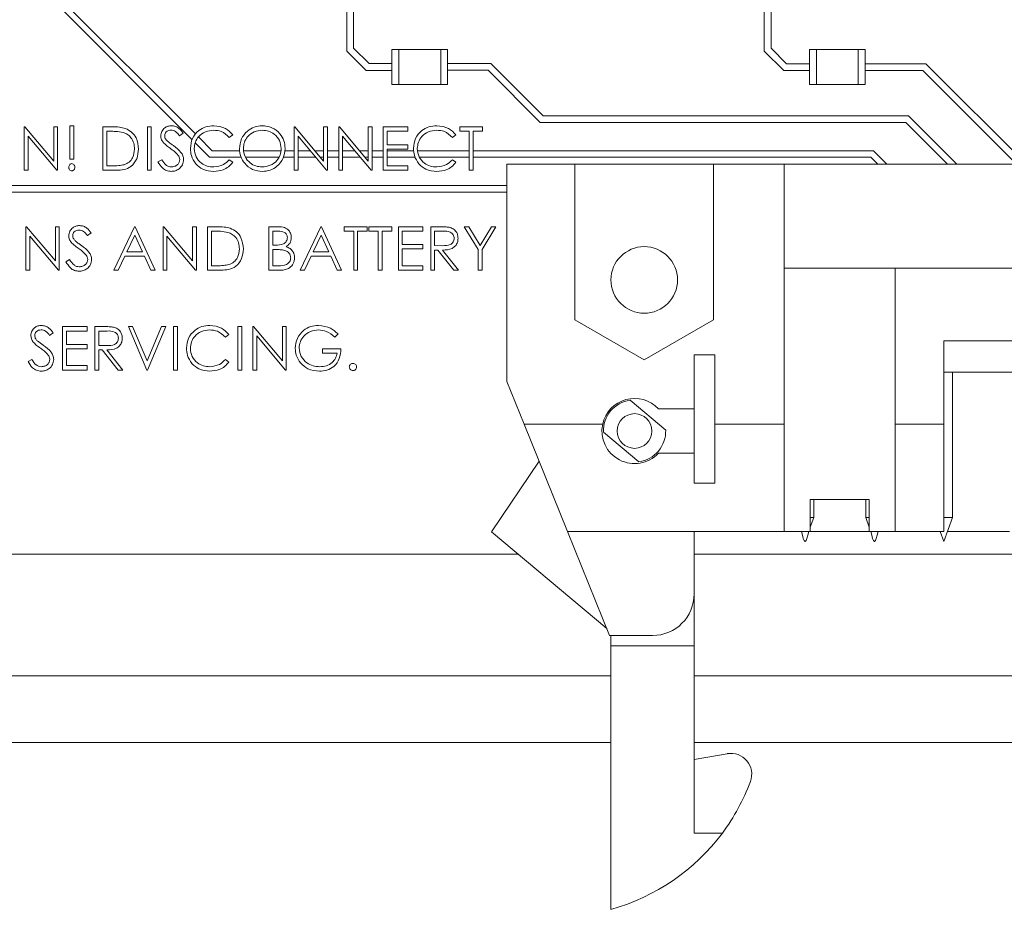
# Paper-space layout '5' of a CAD drawing. Header units: inches. Extents: x 1 to 109, y 1 to 85.
# Tile 12 of 26: x 46.17 to 48.19, y 61.74 to 63.56. Entities that reach past the tile are written whole.
import ezdxf

# ---------------------------------------------------------------- set-up
doc = ezdxf.new("R2010")
doc.units = ezdxf.units.IN
doc.header["$MEASUREMENT"] = 0

psp = doc.layouts.new('5')

# ---------------------------------------------------------------- linework, layer by layer
at = {"color": 7, "linetype": 'Continuous', "lineweight": 15, "ltscale": 5}
for p, q in [((46.84, 63.8368), (46.84, 63.4975)), ((47.6971, 63.8368), (47.6971, 63.4975)), ((46.5228, 63.3153), (46.2372, 63.601)), ((46.5304, 63.3266), (46.2427, 63.6143)), ((46.8542, 63.5034), (46.8542, 63.6005)), ((47.7109, 63.5032), (47.7109, 63.601)), ((46.84, 63.4975), (46.8799, 63.4576)), ((46.8858, 63.4719), (46.8542, 63.5034)), ((46.9328, 63.4291), (46.9328, 63.5005)), ((46.9328, 63.5005), (46.9471, 63.5005)), ((46.9471, 63.5005), (46.9471, 63.4291)), ((47.0328, 63.5005), (46.9471, 63.5005)), ((47.0328, 63.4291), (47.0328, 63.5005)), ((47.0471, 63.5005), (47.0328, 63.5005)), ((47.0471, 63.5005), (47.0471, 63.4291)), ((47.6971, 63.4975), (47.737, 63.4576)), ((47.7427, 63.4714), (47.7109, 63.5032)), ((47.79, 63.4291), (47.79, 63.5005)), ((47.79, 63.5005), (47.8042, 63.5005)), ((47.8042, 63.5005), (47.8042, 63.4291)), ((47.89, 63.5005), (47.8042, 63.5005)), ((47.89, 63.4291), (47.89, 63.5005)), ((47.9042, 63.5005), (47.89, 63.5005)), ((47.9042, 63.5005), (47.9042, 63.4291)), ((46.8799, 63.4576), (46.9328, 63.4576)), ((46.9328, 63.4719), (46.8858, 63.4719)), ((47.1358, 63.4719), (47.0471, 63.4719)), ((47.0471, 63.4582), (47.1301, 63.4582)), ((47.1301, 63.4582), (47.2372, 63.351)), ((47.2429, 63.3648), (47.1358, 63.4719)), ((47.737, 63.4576), (47.79, 63.4576)), ((47.79, 63.4714), (47.7427, 63.4714)), ((48.0284, 63.4714), (47.9042, 63.4714)), ((47.9042, 63.4576), (48.0227, 63.4576)), ((48.0227, 63.4576), (48.215, 63.2653)), ((48.2345, 63.2653), (48.0284, 63.4714)), ((46.9328, 63.4291), (46.9471, 63.4291)), ((46.9471, 63.4291), (47.0328, 63.4291)), ((47.0471, 63.4291), (47.0328, 63.4291)), ((47.79, 63.4291), (47.8042, 63.4291)), ((47.8042, 63.4291), (47.89, 63.4291)), ((47.9042, 63.4291), (47.89, 63.4291)), ((47.9929, 63.3648), (47.2429, 63.3648)), ((48.0924, 63.2653), (47.9929, 63.3648)), ((46.1779, 63.3419), (46.1796, 63.3419)), ((46.1779, 63.2527), (46.1779, 63.3419)), ((46.1796, 63.3419), (46.2386, 63.2717)), ((46.2386, 63.2717), (46.2386, 63.3419)), ((46.2386, 63.3419), (46.2466, 63.3419)), ((46.2466, 63.3419), (46.2466, 63.2527)), ((46.2718, 63.2756), (46.2718, 63.3442)), ((46.2718, 63.3442), (46.2798, 63.3442)), ((46.2798, 63.3442), (46.2798, 63.2756)), ((46.3393, 63.3419), (46.3574, 63.3419)), ((46.3393, 63.2527), (46.3393, 63.3419)), ((46.4309, 63.3419), (46.4389, 63.3419)), ((46.4309, 63.2527), (46.4309, 63.3419)), ((46.4389, 63.3419), (46.4389, 63.2527)), ((46.732, 63.2527), (46.732, 63.3419)), ((46.732, 63.3419), (46.7336, 63.3419)), ((46.7336, 63.3419), (46.7926, 63.2717)), ((46.7926, 63.2717), (46.7926, 63.3419)), ((46.7926, 63.3419), (46.8006, 63.3419)), ((46.8006, 63.3419), (46.8006, 63.2527)), ((46.8235, 63.2527), (46.8235, 63.3419)), ((46.8235, 63.3419), (46.8252, 63.3419)), ((46.8252, 63.3419), (46.8842, 63.2717)), ((46.8842, 63.3419), (46.8922, 63.3419)), ((46.8842, 63.2717), (46.8842, 63.3419)), ((46.8922, 63.3419), (46.8922, 63.2527)), ((46.9151, 63.3419), (46.9655, 63.3419)), ((46.9151, 63.2527), (46.9151, 63.3419)), ((46.9655, 63.3419), (46.9655, 63.3328)), ((47.0719, 63.3328), (47.0719, 63.3419)), ((47.0719, 63.3419), (47.1189, 63.3419)), ((47.1189, 63.3419), (47.1189, 63.3328)), ((47.2372, 63.351), (47.9872, 63.351)), ((47.9872, 63.351), (48.0729, 63.2653)), ((46.2448, 63.2527), (46.1859, 63.3228)), ((46.1859, 63.3228), (46.1859, 63.2527)), ((46.3536, 63.3328), (46.3473, 63.3328)), ((46.3473, 63.3328), (46.3473, 63.2618)), ((46.5042, 63.3291), (46.4969, 63.3236)), ((46.5641, 63.2929), (46.5358, 63.3213)), ((46.606, 63.3256), (46.599, 63.3202)), ((46.7988, 63.2527), (46.74, 63.3228)), ((46.74, 63.3228), (46.74, 63.2527)), ((46.8315, 63.3228), (46.8315, 63.2527)), ((46.8904, 63.2527), (46.8315, 63.3228)), ((46.9231, 63.3328), (46.9231, 63.3053)), ((46.9655, 63.3328), (46.9231, 63.3328)), ((47.0639, 63.3256), (47.0569, 63.3202)), ((47.0914, 63.3328), (47.0719, 63.3328)), ((47.0914, 63.2527), (47.0914, 63.3328)), ((47.1189, 63.3328), (47.0994, 63.3328)), ((47.0994, 63.3328), (47.0994, 63.2527)), ((46.5586, 63.2795), (46.5291, 63.3091)), ((46.9231, 63.3053), (46.9655, 63.3053)), ((46.9655, 63.2962), (46.9231, 63.2962)), ((46.9231, 63.2962), (46.9231, 63.2618)), ((46.9655, 63.3053), (46.9655, 63.2962)), ((46.2798, 63.2756), (46.2718, 63.2756)), ((46.4526, 63.2699), (46.4602, 63.2744)), ((46.6233, 63.2795), (46.5586, 63.2795)), ((46.6204, 63.2929), (46.5641, 63.2929)), ((46.599, 63.2744), (46.606, 63.2691)), ((46.7049, 63.2929), (46.6287, 63.2929)), ((46.7007, 63.2795), (46.6324, 63.2795)), ((46.732, 63.2795), (46.7099, 63.2795)), ((46.732, 63.2929), (46.7127, 63.2929)), ((46.7651, 63.2929), (46.74, 63.2929)), ((46.7763, 63.2795), (46.74, 63.2795)), ((46.7926, 63.2929), (46.7748, 63.2929)), ((46.7926, 63.2795), (46.786, 63.2795)), ((46.8235, 63.2929), (46.8006, 63.2929)), ((46.8235, 63.2795), (46.8006, 63.2795)), ((46.8566, 63.2929), (46.8315, 63.2929)), ((46.8678, 63.2795), (46.8315, 63.2795)), ((46.8842, 63.2929), (46.8664, 63.2929)), ((46.8842, 63.2795), (46.8776, 63.2795)), ((46.9151, 63.2929), (46.8922, 63.2929)), ((46.9151, 63.2795), (46.8922, 63.2795)), ((46.9771, 63.2929), (46.9231, 63.2929)), ((46.9801, 63.2795), (46.9231, 63.2795)), ((47.0914, 63.2929), (46.9851, 63.2929)), ((47.0914, 63.2795), (46.9892, 63.2795)), ((47.0569, 63.2744), (47.0639, 63.2691)), ((47.9213, 63.2929), (47.0994, 63.2929)), ((47.9158, 63.2795), (47.0994, 63.2795)), ((47.9158, 63.2795), (47.93, 63.2653)), ((47.9213, 63.2929), (47.9488, 63.2653)), ((46.3473, 63.2618), (46.3576, 63.2618)), ((46.9231, 63.2618), (46.9655, 63.2618)), ((46.9655, 63.2618), (46.9655, 63.2527)), ((47.1688, 62.8189), (47.1688, 63.2653)), ((47.1688, 63.2653), (47.3083, 63.2653)), ((47.3083, 63.2653), (47.3083, 62.9455)), ((47.3083, 63.2653), (47.593, 63.2653)), ((47.593, 62.9455), (47.593, 63.2653)), ((47.593, 63.2653), (47.7381, 63.2653)), ((47.7381, 63.2653), (47.7381, 62.7316)), ((47.7381, 63.2653), (48.6775, 63.2653)), ((46.1859, 63.2527), (46.1779, 63.2527)), ((46.2466, 63.2527), (46.2448, 63.2527)), ((46.367, 63.2527), (46.3393, 63.2527)), ((46.4389, 63.2527), (46.4309, 63.2527)), ((46.74, 63.2527), (46.732, 63.2527)), ((46.8006, 63.2527), (46.7988, 63.2527)), ((46.8315, 63.2527), (46.8235, 63.2527)), ((46.8922, 63.2527), (46.8904, 63.2527)), ((46.9655, 63.2527), (46.9151, 63.2527)), ((47.0994, 63.2527), (47.0914, 63.2527)), ((45.957, 63.2214), (47.1688, 63.2214)), ((45.9515, 63.2081), (47.1688, 63.2081)), ((46.1814, 63.0476), (46.1814, 63.1369)), ((46.1814, 63.1369), (46.183, 63.1369)), ((46.183, 63.1369), (46.242, 63.0666)), ((46.242, 63.0666), (46.242, 63.1369)), ((46.242, 63.1369), (46.25, 63.1369)), ((46.25, 63.1369), (46.25, 63.0476)), ((46.3622, 63.0476), (46.4046, 63.1369)), ((46.4046, 63.1369), (46.4057, 63.1369)), ((46.4057, 63.1369), (46.4469, 63.0476)), ((46.463, 63.1369), (46.4646, 63.1369)), ((46.463, 63.0476), (46.463, 63.1369)), ((46.4646, 63.1369), (46.5236, 63.0666)), ((46.5236, 63.0666), (46.5236, 63.1369)), ((46.5236, 63.1369), (46.5316, 63.1369)), ((46.5316, 63.1369), (46.5316, 63.0476)), ((46.5545, 63.0476), (46.5545, 63.1369)), ((46.5545, 63.1369), (46.5726, 63.1369)), ((46.6804, 63.1369), (46.6979, 63.1369)), ((46.6804, 63.0476), (46.6804, 63.1369)), ((46.7445, 63.0476), (46.7869, 63.1369)), ((46.7869, 63.1369), (46.788, 63.1369)), ((46.788, 63.1369), (46.8293, 63.0476)), ((46.835, 63.1277), (46.835, 63.1369)), ((46.835, 63.1369), (46.8819, 63.1369)), ((46.8819, 63.1369), (46.8819, 63.1277)), ((46.8853, 63.1369), (46.9323, 63.1369)), ((46.8853, 63.1277), (46.8853, 63.1369)), ((46.9323, 63.1369), (46.9323, 63.1277)), ((46.946, 63.1369), (46.9964, 63.1369)), ((46.946, 63.0476), (46.946, 63.1369)), ((46.9964, 63.1369), (46.9964, 63.1277)), ((47.0124, 63.1369), (47.0303, 63.1369)), ((47.0124, 63.0476), (47.0124, 63.1369)), ((47.0811, 63.1369), (47.0903, 63.1369)), ((47.1097, 63.0901), (47.0811, 63.1369)), ((47.0903, 63.1369), (47.1137, 63.0985)), ((47.1137, 63.0985), (47.1372, 63.1369)), ((47.1463, 63.1369), (47.1177, 63.0901)), ((47.1372, 63.1369), (47.1463, 63.1369)), ((46.2482, 63.0476), (46.1894, 63.1177)), ((46.1894, 63.1177), (46.1894, 63.0476)), ((46.3153, 63.1241), (46.308, 63.1186)), ((46.4051, 63.1195), (46.3889, 63.0854)), ((46.4208, 63.0854), (46.4051, 63.1195)), ((46.5298, 63.0476), (46.471, 63.1177)), ((46.471, 63.1177), (46.471, 63.0476)), ((46.5688, 63.1277), (46.5625, 63.1277)), ((46.5625, 63.1277), (46.5625, 63.0568)), ((46.6993, 63.1277), (46.6885, 63.1277)), ((46.6885, 63.1277), (46.6885, 63.0991)), ((46.7874, 63.1195), (46.7712, 63.0854)), ((46.8031, 63.0854), (46.7874, 63.1195)), ((46.8544, 63.1277), (46.835, 63.1277)), ((46.8544, 63.0476), (46.8544, 63.1277)), ((46.8819, 63.1277), (46.8624, 63.1277)), ((46.8624, 63.1277), (46.8624, 63.0476)), ((46.9048, 63.1277), (46.8853, 63.1277)), ((46.9048, 63.0476), (46.9048, 63.1277)), ((46.9128, 63.1277), (46.9128, 63.0476)), ((46.9323, 63.1277), (46.9128, 63.1277)), ((46.954, 63.1277), (46.954, 63.1003)), ((46.9964, 63.1277), (46.954, 63.1277)), ((47.0372, 63.1277), (47.0204, 63.1277)), ((47.0204, 63.1277), (47.0204, 63.098)), ((46.6885, 63.0991), (46.6938, 63.0991)), ((46.954, 63.1003), (46.9964, 63.1003)), ((46.9964, 63.1003), (46.9964, 63.0911)), ((47.0204, 63.098), (47.0368, 63.0979)), ((46.3845, 63.0762), (46.371, 63.0476)), ((46.425, 63.0762), (46.3845, 63.0762)), ((46.3889, 63.0854), (46.4208, 63.0854)), ((46.4382, 63.0476), (46.425, 63.0762)), ((46.6885, 63.09), (46.6885, 63.0568)), ((46.6938, 63.09), (46.6885, 63.09)), ((46.7669, 63.0762), (46.7533, 63.0476)), ((46.8073, 63.0762), (46.7669, 63.0762)), ((46.7712, 63.0854), (46.8031, 63.0854)), ((46.8205, 63.0476), (46.8073, 63.0762)), ((46.954, 63.0911), (46.954, 63.0568)), ((46.9964, 63.0911), (46.954, 63.0911)), ((47.0269, 63.0888), (47.0204, 63.0888)), ((47.0204, 63.0888), (47.0204, 63.0476)), ((47.0597, 63.0476), (47.0269, 63.0888)), ((47.0368, 63.0888), (47.0696, 63.0476)), ((47.1097, 63.0476), (47.1097, 63.0901)), ((47.1177, 63.0901), (47.1177, 63.0476)), ((46.2638, 63.0648), (46.2713, 63.0694)), ((46.5625, 63.0568), (46.5728, 63.0568)), ((46.6885, 63.0568), (46.6999, 63.0568)), ((46.954, 63.0568), (46.9964, 63.0568)), ((46.9964, 63.0568), (46.9964, 63.0476)), ((47.9658, 63.0518), (47.7381, 63.0518)), ((47.9658, 62.7316), (47.9658, 63.0518)), ((47.9658, 63.0518), (48.6775, 63.0518)), ((46.1894, 63.0476), (46.1814, 63.0476)), ((46.25, 63.0476), (46.2482, 63.0476)), ((46.371, 63.0476), (46.3622, 63.0476)), ((46.4469, 63.0476), (46.4382, 63.0476)), ((46.471, 63.0476), (46.463, 63.0476)), ((46.5316, 63.0476), (46.5298, 63.0476)), ((46.5822, 63.0476), (46.5545, 63.0476)), ((46.7046, 63.0476), (46.6804, 63.0476)), ((46.7533, 63.0476), (46.7445, 63.0476)), ((46.8293, 63.0476), (46.8205, 63.0476)), ((46.8624, 63.0476), (46.8544, 63.0476)), ((46.9128, 63.0476), (46.9048, 63.0476)), ((46.9964, 63.0476), (46.946, 63.0476)), ((47.0204, 63.0476), (47.0124, 63.0476)), ((47.0696, 63.0476), (47.0597, 63.0476)), ((47.1177, 63.0476), (47.1097, 63.0476)), ((46.2569, 62.8426), (46.2569, 62.9318)), ((46.2569, 62.9318), (46.3073, 62.9318)), ((46.3073, 62.9318), (46.3073, 62.9227)), ((46.3233, 62.9318), (46.3412, 62.9318)), ((46.3233, 62.8426), (46.3233, 62.9318)), ((46.4298, 62.8426), (46.392, 62.9318)), ((46.392, 62.9318), (46.4006, 62.9318)), ((46.4006, 62.9318), (46.4303, 62.8615)), ((46.4303, 62.8615), (46.4601, 62.9318)), ((46.4687, 62.9318), (46.4309, 62.8426)), ((46.4601, 62.9318), (46.4687, 62.9318)), ((46.4847, 62.9318), (46.4927, 62.9318)), ((46.4847, 62.8426), (46.4847, 62.9318)), ((46.4927, 62.9318), (46.4927, 62.8426)), ((46.6163, 62.9318), (46.6244, 62.9318)), ((46.6163, 62.8426), (46.6163, 62.9318)), ((46.6244, 62.9318), (46.6244, 62.8426)), ((46.6472, 62.9318), (46.6489, 62.9318)), ((46.6472, 62.8426), (46.6472, 62.9318)), ((46.6489, 62.9318), (46.7079, 62.8616)), ((46.7079, 62.8616), (46.7079, 62.9318)), ((46.7079, 62.9318), (46.7159, 62.9318)), ((46.7159, 62.9318), (46.7159, 62.8426)), ((47.3083, 62.9455), (47.4506, 62.8633)), ((47.4506, 62.8633), (47.593, 62.9455)), ((46.2374, 62.919), (46.2302, 62.9135)), ((46.3073, 62.9227), (46.2649, 62.9227)), ((46.2649, 62.9227), (46.2649, 62.8952)), ((46.3481, 62.9227), (46.3313, 62.9227)), ((46.3313, 62.9227), (46.3313, 62.8929)), ((46.598, 62.9155), (46.591, 62.9101)), ((46.6553, 62.9127), (46.6553, 62.8426)), ((46.7141, 62.8426), (46.6553, 62.9127)), ((46.8224, 62.9166), (46.8155, 62.9101)), ((46.2649, 62.8952), (46.3073, 62.8952)), ((46.3073, 62.8952), (46.3073, 62.8861)), ((46.3313, 62.8929), (46.3477, 62.8928)), ((48.0655, 62.9024), (48.0655, 62.7316)), ((48.3501, 62.9024), (48.0655, 62.9024)), ((46.3073, 62.8861), (46.2649, 62.8861)), ((46.2649, 62.8861), (46.2649, 62.8517)), ((46.3378, 62.8838), (46.3313, 62.8838)), ((46.3313, 62.8838), (46.3313, 62.8426)), ((46.3706, 62.8426), (46.3378, 62.8838)), ((46.3477, 62.8838), (46.3805, 62.8426)), ((46.7903, 62.8861), (46.8281, 62.8861)), ((46.7903, 62.8769), (46.7903, 62.8861)), ((46.8201, 62.8769), (46.7903, 62.8769)), ((47.5531, 62.8739), (47.5958, 62.8739)), ((47.5531, 62.8739), (47.5531, 62.7629)), ((47.5958, 62.7316), (47.5958, 62.8739)), ((46.1859, 62.8598), (46.1935, 62.8643)), ((46.2649, 62.8517), (46.3073, 62.8517)), ((46.3073, 62.8517), (46.3073, 62.8426)), ((46.591, 62.8643), (46.598, 62.859)), ((46.3073, 62.8426), (46.2569, 62.8426)), ((46.3313, 62.8426), (46.3233, 62.8426)), ((46.3805, 62.8426), (46.3706, 62.8426)), ((46.4309, 62.8426), (46.4298, 62.8426)), ((46.4927, 62.8426), (46.4847, 62.8426)), ((46.6244, 62.8426), (46.6163, 62.8426)), ((46.6553, 62.8426), (46.6472, 62.8426)), ((46.7159, 62.8426), (46.7141, 62.8426)), ((48.3501, 62.8383), (48.0655, 62.8383)), ((48.0833, 62.5395), (48.0833, 62.8383)), ((47.2041, 62.7316), (47.1688, 62.8189)), ((47.4216, 62.7808), (47.4947, 62.7194)), ((47.4797, 62.7629), (47.5531, 62.7629)), ((47.5531, 62.7629), (47.5531, 62.6718)), ((47.3654, 62.7316), (47.2041, 62.7316)), ((47.2041, 62.7316), (47.2932, 62.511)), ((47.7381, 62.7316), (47.5958, 62.7316)), ((47.5958, 62.6106), (47.5958, 62.7316)), ((47.7381, 62.7316), (47.7381, 62.511)), ((48.0655, 62.7316), (47.9658, 62.7316)), ((47.9658, 62.7316), (47.9658, 62.511)), ((48.0655, 62.511), (48.0655, 62.7316)), ((47.4398, 62.654), (47.3667, 62.7153)), ((47.5531, 62.6718), (47.4797, 62.6718)), ((47.5531, 62.6106), (47.5531, 62.6718)), ((47.137, 62.5105), (47.2348, 62.6555)), ((47.5531, 62.6106), (47.5958, 62.6106)), ((47.7915, 62.5765), (47.9125, 62.5765)), ((47.7915, 62.511), (47.7915, 62.5765)), ((47.7986, 62.5395), (47.7986, 62.5765)), ((47.9054, 62.5765), (47.9054, 62.5395)), ((47.9125, 62.5765), (47.9125, 62.511)), ((47.7915, 62.5199), (47.7986, 62.5395)), ((47.7915, 62.5395), (47.7986, 62.5395)), ((47.9054, 62.5395), (47.9125, 62.5199)), ((47.9054, 62.5395), (47.9125, 62.5395)), ((48.0655, 62.4906), (48.0833, 62.5395)), ((48.0655, 62.5395), (48.0833, 62.5395)), ((47.3737, 62.3119), (47.137, 62.5105)), ((47.5531, 62.511), (47.2932, 62.511)), ((47.2932, 62.511), (47.3795, 62.2975)), ((47.7381, 62.511), (47.5531, 62.511)), ((47.5531, 62.511), (47.5531, 62.3829)), ((47.7381, 62.511), (47.7915, 62.511)), ((47.7915, 62.511), (47.9125, 62.511)), ((47.9125, 62.511), (47.9658, 62.511)), ((48.0655, 62.511), (47.9658, 62.511)), ((48.058, 62.511), (48.0655, 62.4906)), ((48.0729, 62.511), (48.2004, 62.511)), ((47.1915, 62.4648), (44.8828, 62.4648)), ((48.8625, 62.4648), (47.5531, 62.4648)), ((47.5531, 62.3829), (47.5531, 62.2762)), ((47.4677, 62.2975), (47.3795, 62.2975)), ((47.3823, 62.2762), (47.3823, 62.2975)), ((47.3823, 61.7353), (47.3823, 62.2762)), ((47.3823, 62.2762), (47.5531, 62.2762)), ((47.5531, 62.2762), (47.5531, 61.8919)), ((47.3823, 62.0779), (41.6562, 62.0779)), ((48.8625, 62.0779), (47.5531, 62.0779)), ((47.5531, 62.0429), (47.6211, 62.0549)), ((47.5531, 61.8919), (47.6109, 61.8919))]:
    psp.add_line(p, q, dxfattribs=at)
at = {"color": 8, "linetype": 'Continuous', "lineweight": 15, "ltscale": 5}
for p, q in [((47.3823, 62.2148), (44.7748, 62.2148)), ((48.8625, 62.2148), (47.5531, 62.2148))]:
    psp.add_line(p, q, dxfattribs=at)
at = {"color": 7, "linetype": 'Continuous', "lineweight": 15, "ltscale": 25}
for centre, radius in [((47.4506, 63.0276), 0.0683), ((47.4307, 62.7174), 0.0356)]:
    psp.add_circle(centre, radius, dxfattribs=at)
for centre, radius, start, end in [((47.4307, 62.7174), 0.0669, 42.9102, 167.7155), ((47.4307, 62.7174), 0.064, 98.1897, 181.8103), ((47.4307, 62.7174), 0.0669, 167.7155, 317.0898), ((47.4307, 62.7174), 0.064, 278.1897, 1.8103), ((47.4677, 62.3829), 0.0854, 270, 0), ((47.6285, 62.0129), 0.0427, 339.599, 100), ((47.2684, 62.1468), 0.427, 323.3402, 339.599), ((47.2684, 62.1468), 0.427, 285.4788, 323.3402)]:
    psp.add_arc(centre, radius, start, end, dxfattribs=at)
at = {"color": 7, "linetype": 'Continuous', "lineweight": 15, "ltscale": 5}
for points, knots in [([(46.3574, 63.3419), (46.3627, 63.3419), (46.3723, 63.3419), (46.3816, 63.3397), (46.3857, 63.3387)], [0, 0, 0, 0, 0.560445, 1, 1, 1, 1]), ([(46.3857, 63.3387), (46.3902, 63.3365), (46.3993, 63.3321), (46.4104, 63.3171), (46.4117, 63.3041), (46.4126, 63.2962)], [0, 0, 0, 0, 0.280264, 0.560715, 1, 1, 1, 1]), ([(46.4584, 63.3234), (46.4588, 63.3266), (46.4595, 63.3329), (46.4656, 63.3398), (46.4729, 63.3436), (46.4779, 63.344), (46.4804, 63.3442)], [0, 0, 0, 0, 0.279553, 0.558798, 0.779378, 1, 1, 1, 1]), ([(46.4795, 63.3351), (46.4777, 63.3349), (46.474, 63.3347), (46.4697, 63.3319), (46.4668, 63.3281), (46.4665, 63.3252), (46.4664, 63.3238)], [0, 0, 0, 0, 0.280274, 0.559931, 0.77992, 1, 1, 1, 1]), ([(46.4969, 63.3236), (46.4944, 63.3269), (46.4909, 63.3314), (46.4843, 63.3347), (46.4811, 63.335), (46.4795, 63.3351)], [0, 0, 0, 0, 0.559818, 0.779848, 1, 1, 1, 1]), ([(46.4804, 63.3442), (46.4831, 63.344), (46.4886, 63.3434), (46.4972, 63.3382), (46.5015, 63.3326), (46.5042, 63.3291)], [0, 0, 0, 0, 0.27975, 0.559501, 1, 1, 1, 1]), ([(46.519, 63.2978), (46.5199, 63.3048), (46.5215, 63.3188), (46.5347, 63.3341), (46.5506, 63.343), (46.5616, 63.3438), (46.5671, 63.3442)], [0, 0, 0, 0, 0.279512, 0.55908, 0.779374, 1, 1, 1, 1]), ([(46.5666, 63.3351), (46.5609, 63.3344), (46.5495, 63.3331), (46.5362, 63.3234), (46.5283, 63.3107), (46.5275, 63.3017), (46.5271, 63.2972)], [0, 0, 0, 0, 0.279856, 0.559519, 0.779686, 1, 1, 1, 1]), ([(46.599, 63.3202), (46.5939, 63.325), (46.5846, 63.3336), (46.5721, 63.3346), (46.5666, 63.3351)], [0, 0, 0, 0, 0.558427, 1, 1, 1, 1]), ([(46.5671, 63.3442), (46.5757, 63.3433), (46.591, 63.3416), (46.6014, 63.3305), (46.606, 63.3256)], [0, 0, 0, 0, 0.559517, 1, 1, 1, 1]), ([(46.6198, 63.2969), (46.6206, 63.3038), (46.6222, 63.3176), (46.6345, 63.3333), (46.6499, 63.3426), (46.6607, 63.3437), (46.6661, 63.3442)], [0, 0, 0, 0, 0.279731, 0.559327, 0.77968, 1, 1, 1, 1]), ([(46.6665, 63.3351), (46.6609, 63.3343), (46.6496, 63.3329), (46.6367, 63.3229), (46.629, 63.3103), (46.6282, 63.3014), (46.6278, 63.2969)], [0, 0, 0, 0, 0.279627, 0.55935, 0.77963, 1, 1, 1, 1]), ([(46.6661, 63.3442), (46.6731, 63.3435), (46.6871, 63.342), (46.7028, 63.3294), (46.7123, 63.3138), (46.7132, 63.3028), (46.7136, 63.2973)], [0, 0, 0, 0, 0.279767, 0.559358, 0.779571, 1, 1, 1, 1]), ([(46.7056, 63.2974), (46.7049, 63.303), (46.7036, 63.3144), (46.6927, 63.3267), (46.6798, 63.3338), (46.671, 63.3346), (46.6665, 63.3351)], [0, 0, 0, 0, 0.279468, 0.55887, 0.779516, 1, 1, 1, 1]), ([(46.9769, 63.2978), (46.9777, 63.3048), (46.9794, 63.3188), (46.9926, 63.3341), (47.0085, 63.343), (47.0195, 63.3438), (47.025, 63.3442)], [0, 0, 0, 0, 0.279512, 0.55908, 0.779374, 1, 1, 1, 1]), ([(47.0245, 63.3351), (47.0188, 63.3344), (47.0074, 63.3331), (46.9941, 63.3234), (46.9861, 63.3107), (46.9853, 63.3017), (46.9849, 63.2972)], [0, 0, 0, 0, 0.279856, 0.559519, 0.779686, 1, 1, 1, 1]), ([(47.0569, 63.3202), (47.0517, 63.325), (47.0425, 63.3336), (47.03, 63.3346), (47.0245, 63.3351)], [0, 0, 0, 0, 0.558427, 1, 1, 1, 1]), ([(47.025, 63.3442), (47.0335, 63.3433), (47.0489, 63.3416), (47.0593, 63.3305), (47.0639, 63.3256)], [0, 0, 0, 0, 0.559517, 1, 1, 1, 1]), ([(46.3811, 63.3303), (46.376, 63.3312), (46.3669, 63.3328), (46.3577, 63.3328), (46.3536, 63.3328)], [0, 0, 0, 0, 0.559542, 1, 1, 1, 1]), ([(46.4046, 63.2962), (46.4043, 63.3004), (46.4037, 63.3087), (46.3982, 63.3192), (46.3903, 63.3268), (46.3841, 63.3291), (46.3811, 63.3303)], [0, 0, 0, 0, 0.280178, 0.559765, 0.779797, 1, 1, 1, 1]), ([(46.4634, 63.3098), (46.4618, 63.3121), (46.459, 63.3163), (46.4586, 63.3212), (46.4584, 63.3234)], [0, 0, 0, 0, 0.55984, 1, 1, 1, 1]), ([(46.4664, 63.3238), (46.4665, 63.3225), (46.4667, 63.32), (46.4686, 63.3159), (46.4709, 63.3136), (46.4723, 63.3122)], [0, 0, 0, 0, 0.279946, 0.559774, 1, 1, 1, 1]), ([(46.4126, 63.2962), (46.4119, 63.2895), (46.4106, 63.2761), (46.3991, 63.2601), (46.3828, 63.2531), (46.3723, 63.2528), (46.367, 63.2527)], [0, 0, 0, 0, 0.280124, 0.559248, 0.778837, 1, 1, 1, 1]), ([(46.3831, 63.2641), (46.3867, 63.2657), (46.3938, 63.2688), (46.4028, 63.2801), (46.4039, 63.2901), (46.4046, 63.2962)], [0, 0, 0, 0, 0.280536, 0.561015, 1, 1, 1, 1]), ([(46.478, 63.2977), (46.4751, 63.2997), (46.4699, 63.3034), (46.4654, 63.3078), (46.4634, 63.3098)], [0, 0, 0, 0, 0.560413, 1, 1, 1, 1]), ([(46.4723, 63.3122), (46.4745, 63.3105), (46.4784, 63.3075), (46.4825, 63.3046), (46.4843, 63.3034)], [0, 0, 0, 0, 0.559906, 1, 1, 1, 1]), ([(46.4941, 63.2834), (46.4913, 63.2864), (46.4864, 63.2916), (46.4806, 63.2958), (46.478, 63.2977)], [0, 0, 0, 0, 0.559496, 1, 1, 1, 1]), ([(46.4843, 63.3034), (46.4899, 63.2992), (46.4977, 63.2934), (46.5043, 63.2827), (46.505, 63.2773), (46.5053, 63.2745)], [0, 0, 0, 0, 0.560115, 0.780284, 1, 1, 1, 1]), ([(46.5304, 63.266), (46.5267, 63.2714), (46.5201, 63.2811), (46.5194, 63.2927), (46.519, 63.2978)], [0, 0, 0, 0, 0.559029, 1, 1, 1, 1]), ([(46.5271, 63.2972), (46.5277, 63.2914), (46.5291, 63.2799), (46.5403, 63.2674), (46.5535, 63.2605), (46.5626, 63.2598), (46.5671, 63.2595)], [0, 0, 0, 0, 0.279434, 0.558921, 0.779283, 1, 1, 1, 1]), ([(46.6668, 63.2504), (46.6599, 63.2511), (46.6461, 63.2527), (46.6307, 63.2653), (46.6212, 63.2806), (46.6203, 63.2915), (46.6198, 63.2969)], [0, 0, 0, 0, 0.2796633, 0.5593539, 0.7796364, 1, 1, 1, 1]), ([(46.6278, 63.2969), (46.6285, 63.2913), (46.6298, 63.2801), (46.6406, 63.2679), (46.6533, 63.2606), (46.6621, 63.2599), (46.6665, 63.2595)], [0, 0, 0, 0, 0.279416, 0.559077, 0.779478, 1, 1, 1, 1]), ([(46.6665, 63.2595), (46.6722, 63.2602), (46.6835, 63.2615), (46.6967, 63.2712), (46.7044, 63.284), (46.7052, 63.2929), (46.7056, 63.2974)], [0, 0, 0, 0, 0.27983, 0.559389, 0.779654, 1, 1, 1, 1]), ([(46.7136, 63.2973), (46.7129, 63.2904), (46.7113, 63.2766), (46.6986, 63.2612), (46.6832, 63.2518), (46.6723, 63.2508), (46.6668, 63.2504)], [0, 0, 0, 0, 0.2796304, 0.5593429, 0.7795972, 1, 1, 1, 1]), ([(46.9882, 63.266), (46.9845, 63.2714), (46.9779, 63.2811), (46.9772, 63.2927), (46.9769, 63.2978)], [0, 0, 0, 0, 0.5590286, 1, 1, 1, 1]), ([(46.9849, 63.2972), (46.9856, 63.2914), (46.987, 63.2799), (46.9982, 63.2674), (47.0114, 63.2605), (47.0205, 63.2598), (47.025, 63.2595)], [0, 0, 0, 0, 0.279434, 0.558921, 0.779283, 1, 1, 1, 1]), ([(46.4602, 63.2744), (46.4629, 63.2703), (46.4665, 63.2646), (46.4741, 63.2601), (46.4779, 63.2597), (46.4798, 63.2595)], [0, 0, 0, 0, 0.559321, 0.779782, 1, 1, 1, 1]), ([(46.4798, 63.2595), (46.4822, 63.2598), (46.487, 63.2603), (46.4929, 63.2639), (46.4966, 63.269), (46.4971, 63.2728), (46.4973, 63.2747)], [0, 0, 0, 0, 0.280276, 0.560148, 0.780153, 1, 1, 1, 1]), ([(46.5053, 63.2745), (46.5048, 63.2709), (46.5038, 63.2636), (46.4967, 63.2558), (46.4884, 63.2511), (46.4827, 63.2506), (46.4798, 63.2504)], [0, 0, 0, 0, 0.279183, 0.559085, 0.779446, 1, 1, 1, 1]), ([(46.4973, 63.2747), (46.4971, 63.2764), (46.4967, 63.2796), (46.4949, 63.2823), (46.4941, 63.2834)], [0, 0, 0, 0, 0.55899, 1, 1, 1, 1]), ([(46.5671, 63.2595), (46.574, 63.2604), (46.5864, 63.2619), (46.5952, 63.2706), (46.599, 63.2744)], [0, 0, 0, 0, 0.558772, 1, 1, 1, 1]), ([(47.025, 63.2595), (47.0319, 63.2604), (47.0443, 63.2619), (47.053, 63.2706), (47.0569, 63.2744)], [0, 0, 0, 0, 0.558772, 1, 1, 1, 1]), ([(46.2695, 63.259), (46.2696, 63.26), (46.2698, 63.262), (46.2713, 63.2644), (46.2734, 63.2661), (46.275, 63.2663), (46.2758, 63.2664)], [0, 0, 0, 0, 0.280093, 0.559988, 0.780014, 1, 1, 1, 1]), ([(46.2758, 63.2515), (46.2748, 63.2517), (46.2728, 63.252), (46.2708, 63.2542), (46.2697, 63.2566), (46.2696, 63.2582), (46.2695, 63.259)], [0, 0, 0, 0, 0.278711, 0.558443, 0.779268, 1, 1, 1, 1]), ([(46.2758, 63.2664), (46.2768, 63.2662), (46.2788, 63.2659), (46.2808, 63.2637), (46.2819, 63.2614), (46.282, 63.2598), (46.2821, 63.259)], [0, 0, 0, 0, 0.27874, 0.558583, 0.77932, 1, 1, 1, 1]), ([(46.2821, 63.259), (46.282, 63.2579), (46.2818, 63.2559), (46.2803, 63.2535), (46.2782, 63.2518), (46.2766, 63.2516), (46.2758, 63.2515)], [0, 0, 0, 0, 0.280085, 0.560088, 0.780172, 1, 1, 1, 1]), ([(46.3576, 63.2618), (46.3624, 63.2618), (46.371, 63.2618), (46.3794, 63.2634), (46.3831, 63.2641)], [0, 0, 0, 0, 0.5604262, 1, 1, 1, 1]), ([(46.4798, 63.2504), (46.4765, 63.2507), (46.4699, 63.2514), (46.4597, 63.2581), (46.4553, 63.2654), (46.4526, 63.2699)], [0, 0, 0, 0, 0.27988, 0.559666, 1, 1, 1, 1]), ([(46.5672, 63.2504), (46.5593, 63.251), (46.5452, 63.2522), (46.5349, 63.2618), (46.5304, 63.266)], [0, 0, 0, 0, 0.559804, 1, 1, 1, 1]), ([(46.606, 63.2691), (46.6033, 63.2659), (46.5978, 63.2596), (46.5845, 63.2521), (46.5738, 63.251), (46.5672, 63.2504)], [0, 0, 0, 0, 0.28041, 0.560795, 1, 1, 1, 1]), ([(47.0251, 63.2504), (47.0172, 63.251), (47.0031, 63.2522), (46.9928, 63.2618), (46.9882, 63.266)], [0, 0, 0, 0, 0.559804, 1, 1, 1, 1]), ([(47.0639, 63.2691), (47.0612, 63.2659), (47.0557, 63.2596), (47.0424, 63.2521), (47.0316, 63.251), (47.0251, 63.2504)], [0, 0, 0, 0, 0.28041, 0.560795, 1, 1, 1, 1]), ([(46.2695, 63.1183), (46.2699, 63.1215), (46.2707, 63.1279), (46.2768, 63.1347), (46.284, 63.1385), (46.289, 63.139), (46.2915, 63.1392)], [0, 0, 0, 0, 0.279553, 0.558798, 0.779378, 1, 1, 1, 1]), ([(46.2915, 63.1392), (46.2942, 63.1389), (46.2997, 63.1384), (46.3084, 63.1331), (46.3127, 63.1275), (46.3153, 63.1241)], [0, 0, 0, 0, 0.27975, 0.559501, 1, 1, 1, 1]), ([(46.5726, 63.1369), (46.5779, 63.1369), (46.5875, 63.1369), (46.5968, 63.1347), (46.6009, 63.1337)], [0, 0, 0, 0, 0.560445, 1, 1, 1, 1]), ([(46.6009, 63.1337), (46.6054, 63.1315), (46.6145, 63.1271), (46.6256, 63.112), (46.6269, 63.099), (46.6278, 63.0911)], [0, 0, 0, 0, 0.280264, 0.560715, 1, 1, 1, 1]), ([(46.6979, 63.1369), (46.7017, 63.1368), (46.7093, 63.1367), (46.7194, 63.1321), (46.7252, 63.1238), (46.7259, 63.1178), (46.7262, 63.1148)], [0, 0, 0, 0, 0.281317, 0.559922, 0.779935, 1, 1, 1, 1]), ([(47.0303, 63.1369), (47.0341, 63.1369), (47.0408, 63.1369), (47.0475, 63.1361), (47.0505, 63.1357)], [0, 0, 0, 0, 0.5602397, 1, 1, 1, 1]), ([(47.0505, 63.1357), (47.0533, 63.1348), (47.0589, 63.1329), (47.0648, 63.1269), (47.068, 63.1199), (47.0683, 63.1153), (47.0685, 63.113)], [0, 0, 0, 0, 0.279797, 0.5595, 0.779626, 1, 1, 1, 1]), ([(46.2745, 63.1048), (46.2729, 63.1071), (46.2701, 63.1112), (46.2697, 63.1162), (46.2695, 63.1183)], [0, 0, 0, 0, 0.55984, 1, 1, 1, 1]), ([(46.2906, 63.13), (46.2888, 63.1299), (46.2852, 63.1296), (46.2808, 63.1268), (46.2779, 63.123), (46.2777, 63.1202), (46.2775, 63.1187)], [0, 0, 0, 0, 0.280274, 0.559931, 0.77992, 1, 1, 1, 1]), ([(46.2775, 63.1187), (46.2776, 63.1175), (46.2778, 63.115), (46.2798, 63.1109), (46.282, 63.1086), (46.2834, 63.1072)], [0, 0, 0, 0, 0.279946, 0.559774, 1, 1, 1, 1]), ([(46.308, 63.1186), (46.3055, 63.1218), (46.302, 63.1263), (46.2954, 63.1297), (46.2922, 63.1299), (46.2906, 63.13)], [0, 0, 0, 0, 0.559818, 0.779848, 1, 1, 1, 1]), ([(46.5963, 63.1252), (46.5912, 63.1261), (46.5821, 63.1277), (46.5729, 63.1277), (46.5688, 63.1277)], [0, 0, 0, 0, 0.559542, 1, 1, 1, 1]), ([(46.6198, 63.0911), (46.6195, 63.0953), (46.6189, 63.1037), (46.6134, 63.1142), (46.6055, 63.1217), (46.5993, 63.1241), (46.5963, 63.1252)], [0, 0, 0, 0, 0.280178, 0.559765, 0.779797, 1, 1, 1, 1]), ([(46.6938, 63.0991), (46.6994, 63.0991), (46.7065, 63.0992), (46.7134, 63.1037), (46.7161, 63.1068), (46.7179, 63.1105), (46.7181, 63.1132), (46.7182, 63.1146)], [0, 0, 0, 0, 0.498607, 0.624009, 0.749401, 0.874736, 1, 1, 1, 1]), ([(46.7182, 63.1146), (46.718, 63.1168), (46.7176, 63.1201), (46.7147, 63.1235), (46.7094, 63.1273), (46.7038, 63.1276), (46.6993, 63.1277)], [0, 0, 0, 0, 0.249284, 0.374925, 0.500645, 1, 1, 1, 1]), ([(46.7262, 63.1148), (46.7261, 63.1127), (46.7258, 63.1085), (46.7228, 63.1013), (46.7185, 63.0979), (46.7159, 63.0958)], [0, 0, 0, 0, 0.280867, 0.561527, 1, 1, 1, 1]), ([(47.0368, 63.0979), (47.0422, 63.0979), (47.0491, 63.0979), (47.0559, 63.1022), (47.0594, 63.1064), (47.0601, 63.1104), (47.0605, 63.113)], [0, 0, 0, 0, 0.499827, 0.625498, 0.751208, 1, 1, 1, 1]), ([(47.0685, 63.113), (47.0683, 63.1102), (47.0678, 63.1046), (47.0634, 63.0971), (47.0533, 63.0895), (47.0436, 63.0891), (47.0368, 63.0888)], [0, 0, 0, 0, 0.18712, 0.373979, 0.560911, 1, 1, 1, 1]), ([(47.0605, 63.113), (47.0604, 63.1143), (47.0602, 63.117), (47.0584, 63.1205), (47.0559, 63.1235), (47.0493, 63.1279), (47.0425, 63.1278), (47.0372, 63.1277)], [0, 0, 0, 0, 0.125307, 0.250617, 0.375954, 0.501281, 1, 1, 1, 1]), ([(46.2891, 63.0926), (46.2862, 63.0947), (46.281, 63.0983), (46.2765, 63.1028), (46.2745, 63.1048)], [0, 0, 0, 0, 0.560413, 1, 1, 1, 1]), ([(46.2834, 63.1072), (46.2856, 63.1055), (46.2895, 63.1024), (46.2936, 63.0996), (46.2954, 63.0983)], [0, 0, 0, 0, 0.559906, 1, 1, 1, 1]), ([(46.3052, 63.0784), (46.3025, 63.0813), (46.2975, 63.0866), (46.2917, 63.0908), (46.2891, 63.0926)], [0, 0, 0, 0, 0.559496, 1, 1, 1, 1]), ([(46.2954, 63.0983), (46.301, 63.0942), (46.3088, 63.0884), (46.3154, 63.0776), (46.3161, 63.0722), (46.3164, 63.0695)], [0, 0, 0, 0, 0.560115, 0.780284, 1, 1, 1, 1]), ([(46.7159, 63.0958), (46.7186, 63.0947), (46.7239, 63.0925), (46.7296, 63.0865), (46.7326, 63.0797), (46.7329, 63.0752), (46.7331, 63.073)], [0, 0, 0, 0, 0.280382, 0.559606, 0.779765, 1, 1, 1, 1]), ([(46.3084, 63.0696), (46.3082, 63.0714), (46.3078, 63.0746), (46.306, 63.0772), (46.3052, 63.0784)], [0, 0, 0, 0, 0.5589902, 1, 1, 1, 1]), ([(46.6278, 63.0911), (46.6271, 63.0844), (46.6258, 63.071), (46.6143, 63.0551), (46.598, 63.0481), (46.5875, 63.0478), (46.5822, 63.0476)], [0, 0, 0, 0, 0.280124, 0.559248, 0.778837, 1, 1, 1, 1]), ([(46.5983, 63.059), (46.6019, 63.0606), (46.609, 63.0637), (46.618, 63.075), (46.6191, 63.085), (46.6198, 63.0911)], [0, 0, 0, 0, 0.280536, 0.561015, 1, 1, 1, 1]), ([(46.7105, 63.0889), (46.7074, 63.0893), (46.7018, 63.09), (46.6962, 63.09), (46.6938, 63.09)], [0, 0, 0, 0, 0.559734, 1, 1, 1, 1]), ([(46.6999, 63.0568), (46.7057, 63.0568), (46.7144, 63.0568), (46.7221, 63.0636), (46.7247, 63.0687), (46.725, 63.0715), (46.7251, 63.073)], [0, 0, 0, 0, 0.49936, 0.748736, 0.874399, 1, 1, 1, 1]), ([(46.7331, 63.073), (46.7326, 63.069), (46.7315, 63.0609), (46.7235, 63.0525), (46.714, 63.0481), (46.7077, 63.0478), (46.7046, 63.0476)], [0, 0, 0, 0, 0.279141, 0.558654, 0.779059, 1, 1, 1, 1]), ([(46.7251, 63.073), (46.7248, 63.0751), (46.7243, 63.0795), (46.7191, 63.0859), (46.7137, 63.0878), (46.7105, 63.0889)], [0, 0, 0, 0, 0.279944, 0.560429, 1, 1, 1, 1]), ([(46.2909, 63.0453), (46.2876, 63.0457), (46.281, 63.0463), (46.2708, 63.053), (46.2665, 63.0604), (46.2638, 63.0648)], [0, 0, 0, 0, 0.2798798, 0.5596658, 1, 1, 1, 1]), ([(46.2713, 63.0694), (46.274, 63.0653), (46.2777, 63.0596), (46.2852, 63.0551), (46.289, 63.0547), (46.2909, 63.0545)], [0, 0, 0, 0, 0.559321, 0.779782, 1, 1, 1, 1]), ([(46.2909, 63.0545), (46.2933, 63.0547), (46.2981, 63.0552), (46.304, 63.0588), (46.3077, 63.064), (46.3082, 63.0677), (46.3084, 63.0696)], [0, 0, 0, 0, 0.280276, 0.560148, 0.780153, 1, 1, 1, 1]), ([(46.3164, 63.0695), (46.3159, 63.0658), (46.3149, 63.0585), (46.3078, 63.0507), (46.2995, 63.046), (46.2938, 63.0456), (46.2909, 63.0453)], [0, 0, 0, 0, 0.279183, 0.559085, 0.779446, 1, 1, 1, 1]), ([(46.5728, 63.0568), (46.5776, 63.0568), (46.5862, 63.0567), (46.5946, 63.0583), (46.5983, 63.059)], [0, 0, 0, 0, 0.560426, 1, 1, 1, 1]), ([(46.1917, 62.9133), (46.192, 62.9165), (46.1928, 62.9228), (46.1989, 62.9297), (46.2062, 62.9335), (46.2112, 62.9339), (46.2137, 62.9341)], [0, 0, 0, 0, 0.279553, 0.558798, 0.779378, 1, 1, 1, 1]), ([(46.2137, 62.9341), (46.2164, 62.9339), (46.2219, 62.9333), (46.2305, 62.9281), (46.2348, 62.9225), (46.2374, 62.919)], [0, 0, 0, 0, 0.27975, 0.559501, 1, 1, 1, 1]), ([(46.3412, 62.9318), (46.345, 62.9319), (46.3517, 62.9319), (46.3584, 62.931), (46.3614, 62.9306)], [0, 0, 0, 0, 0.56024, 1, 1, 1, 1]), ([(46.3614, 62.9306), (46.3642, 62.9297), (46.3698, 62.9278), (46.3757, 62.9218), (46.3789, 62.9149), (46.3792, 62.9103), (46.3794, 62.908)], [0, 0, 0, 0, 0.279797, 0.5595, 0.779626, 1, 1, 1, 1]), ([(46.511, 62.8877), (46.5118, 62.8947), (46.5135, 62.9087), (46.5267, 62.924), (46.5426, 62.9329), (46.5536, 62.9337), (46.5591, 62.9341)], [0, 0, 0, 0, 0.279512, 0.55908, 0.779374, 1, 1, 1, 1]), ([(46.5591, 62.9341), (46.5676, 62.9332), (46.583, 62.9315), (46.5934, 62.9204), (46.598, 62.9155)], [0, 0, 0, 0, 0.559517, 1, 1, 1, 1]), ([(46.7342, 62.8872), (46.7351, 62.8942), (46.7369, 62.9082), (46.7497, 62.9239), (46.7657, 62.9328), (46.7768, 62.9337), (46.7823, 62.9341)], [0, 0, 0, 0, 0.27959, 0.559072, 0.779411, 1, 1, 1, 1]), ([(46.7823, 62.9341), (46.7908, 62.9331), (46.806, 62.9312), (46.8174, 62.9211), (46.8224, 62.9166)], [0, 0, 0, 0, 0.558579, 1, 1, 1, 1]), ([(46.1967, 62.8997), (46.1951, 62.902), (46.1923, 62.9062), (46.1918, 62.9111), (46.1917, 62.9133)], [0, 0, 0, 0, 0.55984, 1, 1, 1, 1]), ([(46.2128, 62.925), (46.211, 62.9248), (46.2073, 62.9246), (46.203, 62.9218), (46.2001, 62.9179), (46.1998, 62.9151), (46.1997, 62.9137)], [0, 0, 0, 0, 0.2802743, 0.5599314, 0.7799201, 1, 1, 1, 1]), ([(46.1997, 62.9137), (46.1998, 62.9124), (46.2, 62.9099), (46.2019, 62.9058), (46.2042, 62.9035), (46.2056, 62.9021)], [0, 0, 0, 0, 0.279946, 0.559774, 1, 1, 1, 1]), ([(46.2302, 62.9135), (46.2277, 62.9168), (46.2242, 62.9213), (46.2176, 62.9246), (46.2144, 62.9249), (46.2128, 62.925)], [0, 0, 0, 0, 0.559818, 0.779848, 1, 1, 1, 1]), ([(46.3714, 62.908), (46.3713, 62.9093), (46.3711, 62.9119), (46.3693, 62.9155), (46.3668, 62.9185), (46.3602, 62.9229), (46.3534, 62.9228), (46.3481, 62.9227)], [0, 0, 0, 0, 0.125307, 0.250617, 0.375954, 0.501281, 1, 1, 1, 1]), ([(46.5586, 62.925), (46.5529, 62.9243), (46.5415, 62.923), (46.5282, 62.9133), (46.5203, 62.9006), (46.5194, 62.8916), (46.519, 62.8871)], [0, 0, 0, 0, 0.279856, 0.559519, 0.779686, 1, 1, 1, 1]), ([(46.591, 62.9101), (46.5858, 62.9149), (46.5766, 62.9235), (46.5641, 62.9245), (46.5586, 62.925)], [0, 0, 0, 0, 0.558427, 1, 1, 1, 1]), ([(46.782, 62.925), (46.7763, 62.9243), (46.7651, 62.9229), (46.7519, 62.9134), (46.7438, 62.9009), (46.7428, 62.892), (46.7423, 62.8876)], [0, 0, 0, 0, 0.279847, 0.559555, 0.779847, 1, 1, 1, 1]), ([(46.8155, 62.9101), (46.81, 62.9146), (46.8001, 62.9227), (46.7875, 62.9243), (46.782, 62.925)], [0, 0, 0, 0, 0.55984, 1, 1, 1, 1]), ([(46.2113, 62.8876), (46.2084, 62.8896), (46.2032, 62.8933), (46.1986, 62.8977), (46.1967, 62.8997)], [0, 0, 0, 0, 0.560413, 1, 1, 1, 1]), ([(46.2056, 62.9021), (46.2078, 62.9004), (46.2117, 62.8974), (46.2158, 62.8945), (46.2176, 62.8932)], [0, 0, 0, 0, 0.559906, 1, 1, 1, 1]), ([(46.2176, 62.8932), (46.2232, 62.8891), (46.231, 62.8833), (46.2376, 62.8726), (46.2383, 62.8671), (46.2386, 62.8644)], [0, 0, 0, 0, 0.560115, 0.780284, 1, 1, 1, 1]), ([(46.3477, 62.8928), (46.3531, 62.8928), (46.36, 62.8928), (46.3668, 62.8972), (46.3703, 62.9013), (46.371, 62.9053), (46.3714, 62.908)], [0, 0, 0, 0, 0.499827, 0.625498, 0.751208, 1, 1, 1, 1]), ([(46.3794, 62.908), (46.3792, 62.9051), (46.3787, 62.8995), (46.3743, 62.892), (46.3642, 62.8845), (46.3545, 62.8841), (46.3477, 62.8838)], [0, 0, 0, 0, 0.18712, 0.373979, 0.560911, 1, 1, 1, 1]), ([(46.2274, 62.8733), (46.2246, 62.8763), (46.2197, 62.8815), (46.2139, 62.8857), (46.2113, 62.8876)], [0, 0, 0, 0, 0.559496, 1, 1, 1, 1]), ([(46.2306, 62.8646), (46.2304, 62.8663), (46.23, 62.8695), (46.2282, 62.8722), (46.2274, 62.8733)], [0, 0, 0, 0, 0.55899, 1, 1, 1, 1]), ([(46.5224, 62.8559), (46.5187, 62.8613), (46.512, 62.871), (46.5113, 62.8826), (46.511, 62.8877)], [0, 0, 0, 0, 0.559029, 1, 1, 1, 1]), ([(46.519, 62.8871), (46.5197, 62.8813), (46.5211, 62.8698), (46.5323, 62.8573), (46.5455, 62.8504), (46.5546, 62.8497), (46.5591, 62.8494)], [0, 0, 0, 0, 0.279434, 0.558921, 0.779283, 1, 1, 1, 1]), ([(46.7452, 62.8572), (46.7417, 62.8623), (46.7354, 62.8714), (46.7346, 62.8824), (46.7342, 62.8872)], [0, 0, 0, 0, 0.559317, 1, 1, 1, 1]), ([(46.7423, 62.8876), (46.7432, 62.8817), (46.745, 62.8699), (46.7568, 62.8574), (46.7706, 62.8505), (46.7799, 62.8498), (46.7846, 62.8494)], [0, 0, 0, 0, 0.2790614, 0.5585842, 0.7792365, 1, 1, 1, 1]), ([(46.8281, 62.8861), (46.8276, 62.8793), (46.8265, 62.8659), (46.8152, 62.8499), (46.7997, 62.8414), (46.7892, 62.8406), (46.7839, 62.8403)], [0, 0, 0, 0, 0.280351, 0.559367, 0.779371, 1, 1, 1, 1]), ([(46.7846, 62.8494), (46.7892, 62.8498), (46.7984, 62.8505), (46.8097, 62.8571), (46.8175, 62.8663), (46.8192, 62.8734), (46.8201, 62.8769)], [0, 0, 0, 0, 0.280254, 0.559912, 0.779941, 1, 1, 1, 1]), ([(46.2131, 62.8403), (46.2098, 62.8406), (46.2032, 62.8413), (46.193, 62.848), (46.1886, 62.8553), (46.1859, 62.8598)], [0, 0, 0, 0, 0.27988, 0.559666, 1, 1, 1, 1]), ([(46.1935, 62.8643), (46.1961, 62.8602), (46.1998, 62.8545), (46.2074, 62.85), (46.2112, 62.8496), (46.2131, 62.8494)], [0, 0, 0, 0, 0.559321, 0.779782, 1, 1, 1, 1]), ([(46.2131, 62.8494), (46.2155, 62.8497), (46.2203, 62.8501), (46.2261, 62.8538), (46.2299, 62.8589), (46.2303, 62.8627), (46.2306, 62.8646)], [0, 0, 0, 0, 0.280276, 0.560148, 0.780153, 1, 1, 1, 1]), ([(46.2386, 62.8644), (46.2381, 62.8608), (46.2371, 62.8535), (46.23, 62.8457), (46.2217, 62.841), (46.216, 62.8405), (46.2131, 62.8403)], [0, 0, 0, 0, 0.2791829, 0.5590851, 0.779446, 1, 1, 1, 1]), ([(46.5592, 62.8403), (46.5513, 62.8409), (46.5372, 62.8421), (46.5269, 62.8517), (46.5224, 62.8559)], [0, 0, 0, 0, 0.559804, 1, 1, 1, 1]), ([(46.5591, 62.8494), (46.566, 62.8503), (46.5784, 62.8518), (46.5871, 62.8605), (46.591, 62.8643)], [0, 0, 0, 0, 0.558772, 1, 1, 1, 1]), ([(46.598, 62.859), (46.5953, 62.8558), (46.5898, 62.8495), (46.5765, 62.8419), (46.5658, 62.8409), (46.5592, 62.8403)], [0, 0, 0, 0, 0.28041, 0.560795, 1, 1, 1, 1]), ([(46.7839, 62.8403), (46.7755, 62.841), (46.7606, 62.8424), (46.7499, 62.8526), (46.7452, 62.8572)], [0, 0, 0, 0, 0.559617, 1, 1, 1, 1]), ([(46.8453, 62.8489), (46.8454, 62.85), (46.8457, 62.8521), (46.8477, 62.8546), (46.8501, 62.8561), (46.8519, 62.8562), (46.8527, 62.8563)], [0, 0, 0, 0, 0.279576, 0.559284, 0.779552, 1, 1, 1, 1]), ([(46.8527, 62.8563), (46.8538, 62.8562), (46.856, 62.8559), (46.8584, 62.8539), (46.86, 62.8514), (46.8601, 62.8497), (46.8602, 62.8489)], [0, 0, 0, 0, 0.279602, 0.559212, 0.779475, 1, 1, 1, 1]), ([(46.8527, 62.8414), (46.8516, 62.8415), (46.8494, 62.8418), (46.847, 62.8438), (46.8455, 62.8463), (46.8454, 62.848), (46.8453, 62.8489)], [0, 0, 0, 0, 0.279581, 0.559143, 0.779575, 1, 1, 1, 1]), ([(46.8602, 62.8489), (46.86, 62.8478), (46.8598, 62.8456), (46.8577, 62.8431), (46.8553, 62.8416), (46.8536, 62.8415), (46.8527, 62.8414)], [0, 0, 0, 0, 0.2794691, 0.5593578, 0.7796739, 1, 1, 1, 1])]:
    psp.add_open_spline(points, degree=3, knots=knots, dxfattribs=at)
for points in [[(47.7734, 62.511), (47.7759, 62.5008), (47.7808, 62.4804), (47.7858, 62.5008), (47.7883, 62.511)], [(47.9157, 62.511), (47.9182, 62.5008), (47.9231, 62.4804), (47.9281, 62.5008), (47.9306, 62.511)]]:
    psp.add_open_spline(points, degree=3, dxfattribs=at)

doc.saveas('drawing.dxf')
